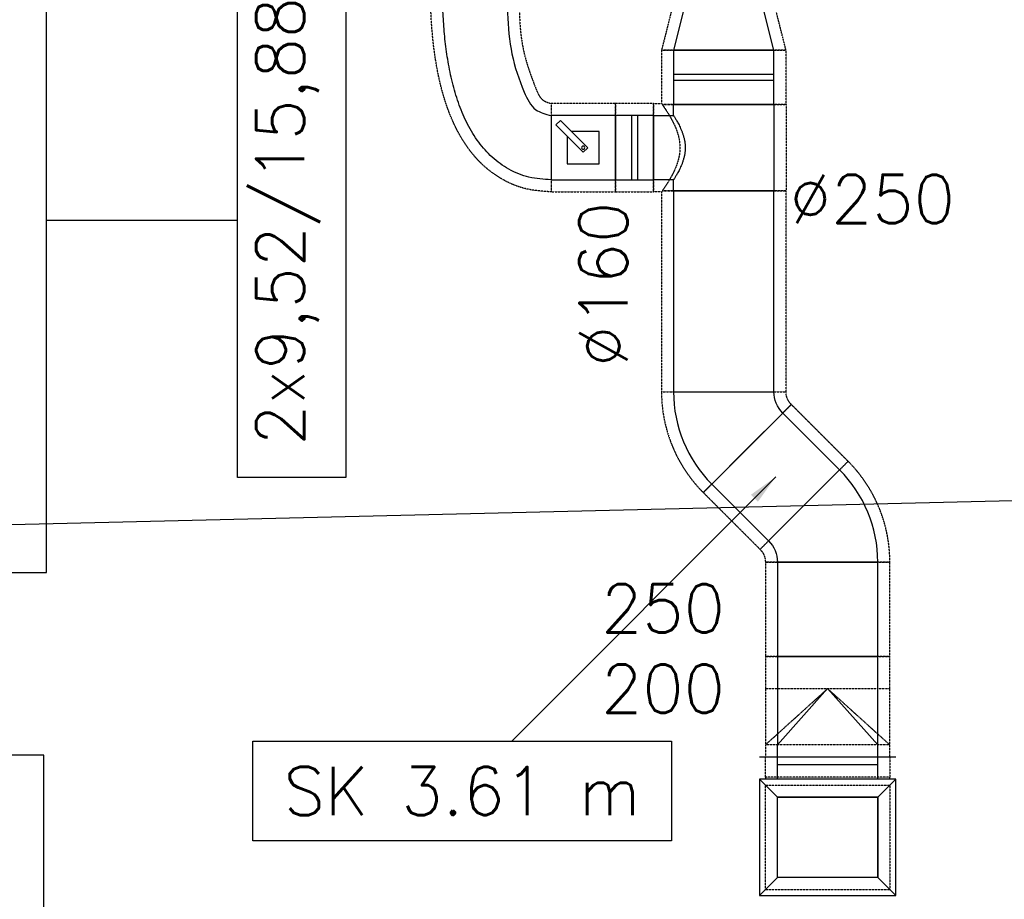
# Model space of a CAD drawing. Header units: millimetres. Extents: x 295542 to 440356, y 17772 to 133669.
# Tile 60 of 73: x 322398 to 324850, y 49490 to 51680. Entities that reach past the tile are written whole.
import ezdxf

# ---------------------------------------------------------------- set-up
doc = ezdxf.new("R2010")
doc.units = ezdxf.units.MM
doc.linetypes.add('Ciągłe', pattern=[0])
doc.linetypes.add('DASHED', pattern=[0.75, 0.5, -0.25])
for name, color, linetype in [('0_freon', 50, 'Ciągłe'), ('0_opis_wentylacja', 110, 'Ciągłe'), ('FLUID-N4', 7, 'Continuous'), ('FLUID-N4-120-DIM', 7, 'Continuous'), ('FLUID-N4-120-INF', 7, 'Continuous'), ('FLUID-N4-INS', 7, 'Continuous')]:
    doc.layers.add(name, color=color, linetype=linetype)
doc.styles.add('FDBES', font='simplex.shx')
doc.linetypes.add('ZIGZAG', pattern='A,0.0001,-0.2,[131,ltypeshp.shx,S=0.2,R=0,X=-0.2,Y=0],-0.4,[131,ltypeshp.shx,S=0.2,R=180,X=0.2,Y=0],-0.2', length=0.8001)
doc.dimstyles.new('FDBES', dxfattribs={"dimscale": 50, "dimtxt": 4, "dimasz": 2.5, "dimexe": 0.8, "dimexo": 2, "dimgap": 1, "dimtad": 1, "dimdsep": 46, "dimtxsty": 'FDBES', "dimcen": 2.5, "dimclrd": 4, "dimclre": 5, "dimadec": 0, "dimazin": 0, "dimtfac": 1, "dimtmove": 0, "dimatfit": 3, "dimfxl": 1, "dimarcsym": 0})

# ---------------------------------------------------------------- blocks, each defined once
blk = doc.blocks.new('*U455')
at = {"color": 0, "linetype": 'ByBlock', "lineweight": -2}
for p, q in [((-185, 0, -170), (-140, 0, -125)), ((-185, 0, 170), (-140, 0, 125)), ((-140, 0, -125), (-90, 0, -125)), ((-140, 0, -125), (-140, 0, 125)), ((-140, 0, 125), (60, 0, 125)), ((-90, 0, -125), (60, 0, -125)), ((60, 0, -125), (60, 0, 125)), ((60, 0, 125), (105, 0, 170)), ((105, 0, -170), (60, 0, -125)), ((105, 0, 125), (110, 0, 125)), ((105, 0, -125), (110, 0, -125)), ((110, 0, 125), (140, 0, 125)), ((110, 0, -125), (140, 0, -125)), ((140, 0, -125), (160, 0, -125)), ((140, 0, 125), (160, 0, 125)), ((140, 0, -125), (140, 0, 125))]:
    blk.add_line(p, q, dxfattribs=at)
at = {"color": 160, "linetype": 'Continuous', "lineweight": -2}
for p, q in [((-185, 0, -170), (105, 0, -170)), ((-185, 0, 170), (-185, 0, -170)), ((105, 0, 170), (-185, 0, 170)), ((105, 0, -170), (105, 0, 170))]:
    blk.add_line(p, q, dxfattribs=at)
at = {"color": 5, "linetype": 'Continuous', "lineweight": -3}
for p, q in [((60, 0, -125), (-140, 0, -125)), ((60, 0, 125), (60, 0, -125))]:
    blk.add_line(p, q, dxfattribs=at)
at = {"layer": 'FLUID-N4-INS', "color": 3, "linetype": 'DASHED', "lineweight": -3}
for p, q in [((90, 0, -155), (-170, 0, -155)), ((-170, 0, 155), (90, 0, 155)), ((-170, 0, 155), (-170, 0, -155)), ((90, 0, 155), (90, 0, -155)), ((105, 0, -155), (110, 0, -155)), ((110, 0, 155), (105, 0, 155)), ((160, 0, -155), (110, 0, -155)), ((110, 0, 155), (160, 0, 155)), ((110, 0, -155), (110, 0, 155))]:
    blk.add_line(p, q, dxfattribs=at)
blk = doc.blocks.new('*U453')
at = {"color": 160, "linetype": 'Continuous', "lineweight": -2}
for p, q in [((-125, 170), (-125, 155)), ((-125, 155), (-125, -155)), ((125, 0), (125, 125)), ((125, -125), (125, 0)), ((-125, -155), (-125, -170))]:
    blk.add_line(p, q, dxfattribs=at)
at = {"color": 0, "linetype": 'ByBlock', "lineweight": -2}
for p, q in [((-125, 125), (-95, 125)), ((125, 125), (45, 125)), ((-125, -125), (-95, -125)), ((45, -125), (125, -125))]:
    blk.add_line(p, q, dxfattribs=at)
at = {"color": 5, "linetype": 'Continuous', "lineweight": -3}
for p, q in [((-95, 125), (45, 0)), ((45, 125), (-95, 125)), ((45, 0), (-95, -125)), ((-95, -125), (45, -125))]:
    blk.add_line(p, q, dxfattribs=at)
at = {"layer": 'FLUID-N4-INS', "color": 3, "linetype": 'DASHED', "lineweight": -3}
for p, q in [((-95, 155), (-125, 155)), ((-95, 155), (45, 0)), ((45, 155), (-95, 155)), ((-95, 125), (-95, 155)), ((45, 155), (45, 125)), ((125, 155), (45, 155)), ((125, 125), (125, 155)), ((-95, -125), (-95, 125)), ((45, 125), (45, 27)), ((45, 27), (45, 0)), ((45, 0), (-95, -155)), ((45, 0), (45, -125)), ((-95, -155), (-95, -125)), ((45, -125), (45, -155)), ((125, -155), (125, -125)), ((-125, -155), (-95, -155)), ((-95, -155), (45, -155)), ((45, -155), (125, -155))]:
    blk.add_line(p, q, dxfattribs=at)
blk = doc.blocks.new('*U452')
at = {"color": 160, "linetype": 'Continuous', "lineweight": -2}
for p, q in [((136, -61.9), (-40.8, 114.9)), ((114, -114.9), (-136, -114.9))]:
    blk.add_line(p, q, dxfattribs=at)
at = {"color": 0, "linetype": 'ByBlock', "lineweight": -2, "extrusion": (-1.22465e-16, 2.6627e-23, -1)}
blk.add_ellipse((189, -114.9), major_axis=(-325, 0), ratio=1, start_param=0, end_param=0.785398, dxfattribs=at)
at = {"color": 0, "linetype": 'ByBlock', "lineweight": -2}
blk.add_ellipse((189, -114.9), major_axis=(-53, 53), ratio=1, start_param=0, end_param=0.785398, dxfattribs=at)
at = {"layer": 'FLUID-N4-INS', "color": 3, "linetype": 'DASHED', "lineweight": -3}
for p, q in [((-40.8, 114.9), (-62, 136.1)), ((157.2, -83.1), (136, -61.9)), ((-136, -114.9), (-166, -114.9)), ((144, -114.9), (114, -114.9))]:
    blk.add_line(p, q, dxfattribs=at)
at = {"layer": 'FLUID-N4-INS', "color": 3, "linetype": 'DASHED', "lineweight": -3, "extrusion": (-1.22465e-16, 2.43768e-23, -1)}
blk.add_ellipse((189, -114.9), major_axis=(-355, 0), ratio=1, start_param=0, end_param=0.785398, dxfattribs=at)
at = {"layer": 'FLUID-N4-INS', "color": 3, "linetype": 'DASHED', "lineweight": -3}
blk.add_ellipse((189, -114.9), major_axis=(-31.8, 31.8), ratio=1, start_param=0, end_param=0.785396, dxfattribs=at)
blk = doc.blocks.new('*U451')
at = {"color": 160, "linetype": 'Continuous', "lineweight": -2}
for p, q in [((-100, 125), (-100, 0)), ((100, 0), (100, 125)), ((-100, 0), (-100, -125)), ((100, -125), (100, 0))]:
    blk.add_line(p, q, dxfattribs=at)
at = {"color": 0, "linetype": 'ByBlock', "lineweight": -2}
for p, q in [((100, 125), (-100, 125)), ((-100, -125), (100, -125))]:
    blk.add_line(p, q, dxfattribs=at)
at = {"layer": 'FLUID-N4-INS', "color": 3, "linetype": 'DASHED', "lineweight": -3}
for p, q in [((-100, 155), (-100, 125)), ((100, 155), (-100, 155)), ((100, 125), (100, 155)), ((-100, -125), (-100, -155)), ((100, -155), (100, -125)), ((-100, -155), (100, -155))]:
    blk.add_line(p, q, dxfattribs=at)
blk = doc.blocks.new('*U444')
at = {"color": 160, "linetype": 'Continuous', "lineweight": -2}
for p, q in [((-40.8, 114.9), (136, -61.9)), ((-136, -114.9), (114, -114.9))]:
    blk.add_line(p, q, dxfattribs=at)
at = {"color": 0, "linetype": 'ByBlock', "lineweight": -2}
blk.add_ellipse((189, -114.9), major_axis=(-229.8, 229.8), ratio=1, start_param=0, end_param=0.785398, dxfattribs=at)
at = {"color": 0, "linetype": 'ByBlock', "lineweight": -2, "extrusion": (8.96728e-17, 3.34014e-23, -1)}
blk.add_ellipse((189, -114.9), major_axis=(-75, 0), ratio=1, start_param=0, end_param=0.785399, dxfattribs=at)
at = {"layer": 'FLUID-N4-INS', "color": 3, "linetype": 'DASHED', "lineweight": -3}
for p, q in [((-62, 136.1), (-40.8, 114.9)), ((136, -61.9), (157.2, -83.1)), ((-166, -114.9), (-136, -114.9)), ((114, -114.9), (144, -114.9))]:
    blk.add_line(p, q, dxfattribs=at)
blk.add_ellipse((189, -114.9), major_axis=(-251, 251), ratio=1, start_param=0, end_param=0.785398, dxfattribs=at)
at = {"layer": 'FLUID-N4-INS', "color": 3, "linetype": 'DASHED', "lineweight": -3, "extrusion": (8.96728e-17, 5.56691e-23, -1)}
blk.add_ellipse((189, -114.9), major_axis=(-45, 0), ratio=1, start_param=0, end_param=0.7854, dxfattribs=at)
blk = doc.blocks.new('*U450')
at = {"color": 160, "linetype": 'Continuous', "lineweight": -2}
for p, q in [((80, 175), (-80, 175)), ((-107.5, 125), (-107.5, -125)), ((107.5, -125), (107.5, 125))]:
    blk.add_line(p, q, dxfattribs=at)
at = {"color": 0, "linetype": 'ByBlock', "lineweight": -2}
for p, q in [((-80, 125), (-80, 175)), ((80, 175), (80, 125)), ((-107.5, 125), (-80, 125)), ((80, 125), (107.5, 125)), ((107.5, -125), (-107.5, -125))]:
    blk.add_line(p, q, dxfattribs=at)
at = {"color": 5, "linetype": 'Continuous', "lineweight": -3}
for points, knots in [([(0, 96), (-2.6, 96), (-5.3, 96.2), (-10.5, 96.6), (-13.2, 96.9), (-18.4, 97.8), (-21, 98.3), (-26.1, 99.5), (-28.6, 100.2), (-33.5, 101.7), (-35.9, 102.5), (-40.5, 104.2), (-42.7, 105.1), (-47, 106.9), (-49.1, 107.8), (-53, 109.7), (-54.8, 110.6), (-58.3, 112.3), (-60, 113.2), (-63.2, 115), (-64.7, 115.8), (-67.7, 117.5), (-69, 118.3), (-71.5, 119.8), (-72.7, 120.5), (-74.8, 121.7), (-75.7, 122.3), (-77.3, 123.3), (-77.9, 123.7), (-79, 124.3), (-79.4, 124.6), (-79.9, 124.9), (-80, 125), (-80, 125)], [0, 0, 0, 0, 7.849917, 7.849917, 15.699834, 15.699834, 23.549751, 23.549751, 31.399668, 31.399668, 39.249584, 39.249584, 47.099501, 47.099501, 54.949418, 54.949418, 62.799335, 62.799335, 70.579309, 70.579309, 78.359282, 78.359282, 86.139256, 86.139256, 93.919229, 93.919229, 101.699203, 101.699203, 109.479176, 109.479176, 117.259149, 117.259149, 125.039123, 125.039123, 125.039123, 125.039123]), ([(80, 125), (80, 125), (79.9, 124.9), (79.4, 124.6), (79, 124.3), (77.9, 123.7), (77.3, 123.3), (75.7, 122.3), (74.8, 121.7), (72.7, 120.5), (71.5, 119.8), (69, 118.3), (67.7, 117.5), (64.7, 115.8), (63.2, 115), (60, 113.2), (58.3, 112.3), (54.8, 110.6), (53, 109.7), (49.1, 107.8), (47, 106.9), (42.7, 105.1), (40.5, 104.2), (35.9, 102.5), (33.5, 101.7), (28.6, 100.2), (26.1, 99.5), (21, 98.3), (18.4, 97.8), (13.2, 96.9), (10.5, 96.6), (5.3, 96.2), (2.6, 96), (0, 96)], [375.117369, 375.117369, 375.117369, 375.117369, 382.897342, 382.897342, 390.677316, 390.677316, 398.457289, 398.457289, 406.237263, 406.237263, 414.017236, 414.017236, 421.797209, 421.797209, 429.577183, 429.577183, 437.357156, 437.357156, 445.207073, 445.207073, 453.05699, 453.05699, 460.906907, 460.906907, 468.756824, 468.756824, 476.606741, 476.606741, 484.456658, 484.456658, 492.306575, 492.306575, 500.156492, 500.156492, 500.156492, 500.156492])]:
    blk.add_open_spline(points, degree=3, knots=knots, dxfattribs=at)
at = {"layer": 'FLUID-N4-INS', "color": 3, "linetype": 'DASHED', "lineweight": -3}
for p, q in [((-80, 175), (-110, 175)), ((-110, 155), (-110, 175)), ((110, 175), (80, 175)), ((110, 175), (110, 155)), ((-107.5, 153.2), (-107.5, 125)), ((107.5, 125), (107.5, 153.2)), ((-107.5, -125), (-107.5, -155)), ((107.5, -155), (107.5, -125)), ((107.5, -155), (-107.5, -155))]:
    blk.add_line(p, q, dxfattribs=at)
blk.add_open_spline([(107.5, 153.2), (106.8, 152.8), (106, 152.2), (104, 150.8), (102.7, 149.9), (99.9, 148), (98.3, 146.9), (94.8, 144.6), (92.9, 143.4), (89, 140.8), (86.8, 139.5), (82.4, 136.8), (80.1, 135.4), (75.4, 132.7), (72.9, 131.3), (67.5, 128.4), (64.7, 126.9), (58.8, 124), (55.8, 122.6), (49.5, 119.8), (46.2, 118.5), (39.5, 116.1), (36.1, 115), (29.1, 113), (25.5, 112.1), (18.3, 110.7), (14.6, 110.1), (7.3, 109.4), (3.7, 109.2), (0, 109.2), (-3.7, 109.2), (-7.3, 109.4), (-14.6, 110.1), (-18.3, 110.7), (-25.5, 112.1), (-29.1, 113), (-36.1, 115), (-39.5, 116.1), (-46.2, 118.5), (-49.5, 119.8), (-55.8, 122.6), (-58.8, 124), (-64.7, 126.9), (-67.5, 128.4), (-72.9, 131.3), (-75.4, 132.7), (-80.1, 135.4), (-82.4, 136.8), (-86.8, 139.5), (-89, 140.8), (-92.9, 143.4), (-94.8, 144.6), (-98.3, 146.9), (-99.9, 148), (-102.7, 149.9), (-104, 150.8), (-106, 152.2), (-106.8, 152.8), (-107.5, 153.2)], degree=3, knots=[-150.837396, -150.837396, -150.837396, -150.837396, -141.584334, -141.584334, -130.796969, -130.796969, -120.009604, -120.009604, -109.22224, -109.22224, -98.434875, -98.434875, -87.64751, -87.64751, -76.691571, -76.691571, -65.735632, -65.735632, -54.779694, -54.779694, -43.823755, -43.823755, -32.867816, -32.867816, -21.911877, -21.911877, -10.955939, -10.955939, 0, 0, 0, 10.955939, 10.955939, 21.911877, 21.911877, 32.867816, 32.867816, 43.823755, 43.823755, 54.779694, 54.779694, 65.735632, 65.735632, 76.691571, 76.691571, 87.64751, 87.64751, 98.434875, 98.434875, 109.22224, 109.22224, 120.009604, 120.009604, 130.796969, 130.796969, 141.584334, 141.584334, 150.837396, 150.837396, 150.837396, 150.837396], dxfattribs=at)
blk = doc.blocks.new('*U456')
at = {"color": 160, "linetype": 'Continuous', "lineweight": -2}
for p, q in [((-49.5, 125), (-49.5, 0)), ((49.5, 0), (49.5, 100)), ((-49.5, 0), (-49.5, -125)), ((49.5, -100), (49.5, 0))]:
    blk.add_line(p, q, dxfattribs=at)
at = {"color": 0, "linetype": 'ByBlock', "lineweight": -2}
for p, q in [((49.5, 100), (-49.5, 125)), ((-49.5, -125), (49.5, -100))]:
    blk.add_line(p, q, dxfattribs=at)
at = {"layer": 'FLUID-N4-INS', "color": 3, "linetype": 'DASHED', "lineweight": -3}
for p, q in [((-49.5, 155), (-49.5, 125)), ((49.5, 130), (-49.5, 155)), ((49.5, 100), (49.5, 130)), ((49.5, -130), (49.5, -100)), ((-49.5, -125), (-49.5, -155)), ((-49.5, -155), (49.5, -130))]:
    blk.add_line(p, q, dxfattribs=at)
blk = doc.blocks.new('*U449')
at = {"color": 160, "linetype": 'Continuous', "lineweight": -2}
for p, q in [((-67.5, 125), (-67.5, 0)), ((67.5, 0), (67.5, 125)), ((-67.5, 0), (-67.5, -125)), ((67.5, -125), (67.5, 0))]:
    blk.add_line(p, q, dxfattribs=at)
at = {"color": 0, "linetype": 'ByBlock', "lineweight": -2}
for p, q in [((67.5, 125), (-67.5, 125)), ((-67.5, -125), (67.5, -125))]:
    blk.add_line(p, q, dxfattribs=at)
at = {"color": 5, "linetype": 'Continuous', "lineweight": -3}
for p, q in [((-7.5, -125), (-7.5, 125)), ((7.5, -125), (7.5, 125))]:
    blk.add_line(p, q, dxfattribs=at)
at = {"layer": 'FLUID-N4-INS', "color": 3, "linetype": 'DASHED', "lineweight": -3}
for p, q in [((-67.5, 153.2), (-67.5, 125)), ((67.5, 155), (-65, 155)), ((67.5, 125), (67.5, 155)), ((-67.5, -125), (-67.5, -155)), ((67.5, -155), (67.5, -125)), ((-67.5, -155), (67.5, -155))]:
    blk.add_line(p, q, dxfattribs=at)
blk = doc.blocks.new('*U443')
at = {"color": 160, "linetype": 'Continuous', "lineweight": -2}
for p, q in [((-80, 80), (-80, 0)), ((80, 0), (80, 80)), ((-80, 0), (-80, -80)), ((80, -80), (80, 0))]:
    blk.add_line(p, q, dxfattribs=at)
at = {"color": 0, "linetype": 'ByBlock', "lineweight": -2}
for p, q in [((80, 80), (-80, 80)), ((40, 40), (-40, 40)), ((-40, 40), (-40, -40)), ((40, -28.7), (40, 40)), ((-11.3, 0), (0, 11.3)), ((56.6, -67.9), (-11.3, 0)), ((0, 11.3), (67.9, -56.6)), ((-40, -40), (28.7, -40)), ((67.9, -56.6), (56.6, -67.9)), ((-80, -80), (80, -80))]:
    blk.add_line(p, q, dxfattribs=at)
for major_axis in [(4, 0), (4, 0), (-4, 0), (-4, 0)]:
    blk.add_ellipse((0, 0), major_axis=major_axis, ratio=1, start_param=0, end_param=3.141593, dxfattribs=at)
at = {"layer": 'FLUID-N4-INS', "color": 3, "linetype": 'DASHED', "lineweight": -3}
for p, q in [((-80, 110), (-80, 80)), ((80, 110), (-80, 110)), ((80, 80), (80, 110)), ((-80, -80), (-80, -110)), ((80, -110), (80, -80)), ((-80, -110), (80, -110))]:
    blk.add_line(p, q, dxfattribs=at)
blk = doc.blocks.new('*U439')
at = {"color": 160, "linetype": 'Continuous', "lineweight": -2}
for p, q in [((-47.5, 0), (-47.5, 80)), ((47.5, 80), (47.5, 0)), ((-47.5, -80), (-47.5, 0)), ((47.5, 0), (47.5, -80))]:
    blk.add_line(p, q, dxfattribs=at)
at = {"color": 0, "linetype": 'ByBlock', "lineweight": -2}
for p, q in [((-47.5, 80), (47.5, 80)), ((47.5, -80), (-47.5, -80))]:
    blk.add_line(p, q, dxfattribs=at)
at = {"color": 5, "linetype": 'Continuous', "lineweight": -3}
for p, q in [((-7.5, 80), (-7.5, -80)), ((7.5, 80), (7.5, -80))]:
    blk.add_line(p, q, dxfattribs=at)
at = {"layer": 'FLUID-N4-INS', "color": 3, "linetype": 'DASHED', "lineweight": -3}
for p, q in [((-47.5, 80), (-47.5, 110)), ((-47.5, 110), (47.5, 110)), ((47.5, 110), (47.5, 80)), ((-47.5, -110), (-47.5, -80)), ((47.5, -80), (47.5, -110)), ((47.5, -110), (-47.5, -110))]:
    blk.add_line(p, q, dxfattribs=at)
blk = doc.blocks.new('*U448')
at = {"color": 160, "linetype": 'Continuous', "lineweight": -2}
for p, q in [((-250, 125), (-250, 0)), ((250, 0), (250, 125)), ((-250, 0), (-250, -125)), ((250, -125), (250, 0))]:
    blk.add_line(p, q, dxfattribs=at)
at = {"color": 0, "linetype": 'ByBlock', "lineweight": -2}
for p, q in [((250, 125), (-250, 125)), ((-250, -125), (250, -125))]:
    blk.add_line(p, q, dxfattribs=at)
at = {"layer": 'FLUID-N4-INS', "color": 3, "linetype": 'DASHED', "lineweight": -3}
for p, q in [((-250, 155), (-250, 125)), ((247.5, 155), (-250, 155)), ((250, 125), (250, 153.2)), ((-250, -125), (-250, -155)), ((250, -155), (250, -125)), ((-250, -155), (250, -155))]:
    blk.add_line(p, q, dxfattribs=at)
blk = doc.blocks.new('*U447')
at = {"color": 160, "linetype": 'Continuous', "lineweight": -2}
for p, q in [((-117.5, 125), (-117.5, 0)), ((117.5, 0), (117.5, 125)), ((-117.5, 0), (-117.5, -125)), ((117.5, -125), (117.5, 0))]:
    blk.add_line(p, q, dxfattribs=at)
at = {"color": 0, "linetype": 'ByBlock', "lineweight": -2}
for p, q in [((117.5, 125), (-117.5, 125)), ((-117.5, -125), (117.5, -125))]:
    blk.add_line(p, q, dxfattribs=at)
at = {"layer": 'FLUID-N4-INS', "color": 3, "linetype": 'DASHED', "lineweight": -3}
for p, q in [((-117.5, 155), (-117.5, 125)), ((117.5, 155), (-117.5, 155)), ((117.5, 125), (117.5, 155)), ((-117.5, -125), (-117.5, -155)), ((117.5, -155), (117.5, -125)), ((-117.5, -155), (117.5, -155))]:
    blk.add_line(p, q, dxfattribs=at)
blk = doc.blocks.new('*U441')
at = {"color": 160, "linetype": 'Continuous', "lineweight": -2}
for p, q in [((-35.5, 457.2), (-30.2, 457.2)), ((-30.2, 457.2), (119.3, 457.2)), ((119.3, 457.2), (124.5, 457.2)), ((190, -322.7), (190, -482.7))]:
    blk.add_line(p, q, dxfattribs=at)
at = {"color": 160, "linetype": 'ZIGZAG', "lineweight": -2, "ltscale": 50}
for points, knots in [([(190, -482.7), (171.5, -481.5), (134.9, -479), (84.4, -458.3), (42.2, -427.7), (7.9, -389), (-18.9, -344.9), (-39.5, -296.7), (-54.8, -246.6), (-65.8, -195.8), (-73.2, -144.9), (-77.8, -94.7), (-80.1, -45.3), (-80.3, 2.5), (-78.7, 48.3), (-75.7, 91.9), (-71.6, 133.5), (-66.8, 173.3), (-61.4, 211.4), (-55.9, 248.3), (-50.6, 284), (-45.7, 319), (-41.4, 353.4), (-38.2, 387.8), (-35.9, 422.3), (-35.6, 445.5), (-35.5, 457.2)], [0, 0, 0, 0, 5.545226, 10.933355, 16.145052, 21.204444, 26.57255, 31.950024, 37.387994, 42.888861, 48.219699, 53.523161, 58.73148, 63.768038, 68.569741, 73.140645, 77.499613, 81.664325, 85.65243, 89.4827, 93.176335, 96.758382, 100.259015, 103.714601, 107.168295, 110.669809, 110.669809, 110.669809, 110.669809]), ([(124.5, 457.2), (118.8, 388.2), (106.8, 243.8), (81, 38.8), (78.4, -138.1), (115.2, -249.2), (144.2, -310.7), (176.3, -319.1), (190, -322.7)], [0, 0, 0, 0, 20.718323, 43.327439, 65.276183, 76.021418, 81.745142, 86.002768, 86.002768, 86.002768, 86.002768])]:
    blk.add_open_spline(points, degree=3, knots=knots, dxfattribs=at)
at = {"layer": 'FLUID-N4-INS', "color": 3, "linetype": 'DASHED', "lineweight": -3}
for p, q in [((-65.5, 457.2), (-35.5, 457.2)), ((124.5, 457.2), (147.3, 457.2)), ((147.3, 457.2), (154.5, 457.2)), ((190, -292.7), (190, -322.7)), ((190, -482.7), (190, -512.7))]:
    blk.add_line(p, q, dxfattribs=at)
for points, knots in [([(190, -512.7), (169, -511.3), (127.4, -508.5), (70, -484.9), (22.1, -450.3), (-16.1, -407.2), (-45.5, -359), (-67.7, -307.3), (-83.9, -254.4), (-95.3, -201.2), (-103, -148.5), (-107.8, -96.8), (-110.1, -46.1), (-110.3, 2.9), (-108.7, 49.8), (-105.7, 94.3), (-101.5, 136.7), (-96.5, 177.1), (-91.1, 215.7), (-85.6, 252.6), (-80.3, 288.2), (-75.4, 322.8), (-71.3, 356.6), (-68.1, 390.1), (-65.9, 423.6), (-65.6, 446), (-65.5, 457.2)], [0, 0, 0, 0, 6.290298, 12.442856, 18.347334, 23.977957, 29.82423, 35.564869, 41.281899, 47.002259, 52.504937, 57.952691, 63.286197, 68.435585, 73.34137, 78.004747, 82.440996, 86.664374, 90.689559, 94.532896, 98.213989, 101.757241, 105.193269, 108.560112, 111.903863, 115.278286, 115.278286, 115.278286, 115.278286]), ([(154.5, 457.2), (148.7, 386.9), (136.6, 241.8), (111.6, 38.7), (107.1, -133.8), (143.6, -234), (163.5, -285), (182.8, -290.6), (190, -292.7)], [0, 0, 0, 0, 21.090967, 43.514371, 64.779987, 74.857254, 79.180615, 81.785847, 81.785847, 81.785847, 81.785847])]:
    blk.add_open_spline(points, degree=3, knots=knots, dxfattribs=at)
blk = doc.blocks.new('*U470')
at = {"color": 5, "lineweight": -2}
blk.add_lwpolyline([(-130.16, -65.78), (-25.93, -65.78), (-25.93, -90.58), (-130.16, -90.58)], close=True, dxfattribs=at)
blk.add_lwpolyline([(-130.16, -65.78), (-25.93, -65.78), (-25.93, -90.58), (-130.16, -90.58)], close=True, dxfattribs=at)
at = {"color": 3, "insert": (-78.05, -78.18), "char_height": 12, "attachment_point": 5, "line_spacing_factor": 1.1, "style": 'FDBES'}
blk.add_mtext('SK 3.61 m', dxfattribs=at)
blk.add_mtext('SK 3.61 m', dxfattribs=at)
at = {"color": 5}
blk.add_leader([(0, 0), (-65.67, -65.78)], dimstyle='FDBES', override={"dimscale": 3, "dimclrd": 5}, dxfattribs=at)
blk.add_leader([(0, 0), (-65.67, -65.78)], dimstyle='FDBES', override={"dimscale": 3, "dimclrd": 5}, dxfattribs=at)

msp = doc.modelspace()

# ---------------------------------------------------------------- linework, layer by layer
at = {"layer": '0_freon'}
for p, q in [((322464.903, 50304.171), (322464.903, 51921.507)), ((322940, 51180), (322464.903, 51180)), ((321285, 50304.171), (322464.903, 50304.171)), ((322458.218, 49849.376), (318415.028, 49849.376)), ((322458.218, 48989.862), (322458.218, 49849.376))]:
    msp.add_line(p, q, dxfattribs=at)
msp.add_lwpolyline([(322940, 51830), (323210, 51830), (323210, 50540), (322940, 50540)], close=True, dxfattribs=at)
at = {"layer": '0_opis_wentylacja'}
msp.add_line((327371.473, 50541.792), (321701.652, 50405.967), dxfattribs=at)

# ---------------------------------------------------------------- block references
at = {"layer": 'FLUID-N4', "color": 160, "linetype": 'Continuous'}
msp.add_blockref('*U441', (323531.179, 51764.163, 3596.354), dxfattribs=at)
for name, p, rotation in [('*U456', (324151.196, 51653.415, 3735), 90.00000000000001), ('*U449', (324151.196, 51536.415, 3735), 90.00000000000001), ('*U443', (323801.196, 51361.415, 3735), 180), ('*U450', (324151.196, 51361.415, 3735), 90.00000000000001), ('*U448', (324151.196, 51003.915, 3735), 90), ('*U444', (324136.291, 50701.51, 3735), 45.00000000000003), ('*U451', (324280.485, 50541.783, 3735), 135), ('*U447', (324409.775, 50212.151, 3735), 270), ('*U453', (324409.775, 49969.651, 3735), 90.00000000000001)]:
    msp.add_blockref(name, p, dxfattribs=dict(at, rotation=rotation))
at = {"layer": 'FLUID-N4', "color": 160, "linetype": 'Continuous', "extrusion": (-1.22465e-16, 0, -1)}
msp.add_blockref('*U439', (-323928.696, 51361.415, -3735), dxfattribs=at)
at = {"layer": 'FLUID-N4', "color": 160, "linetype": 'Continuous', "extrusion": (1.22465e-16, -1.83697e-16, -1), "rotation": 360}
msp.add_blockref('*U452', (-324398.791, 50444.556, -3735), dxfattribs=at)
at = {"layer": 'FLUID-N4', "color": 160, "linetype": 'Continuous', "extrusion": (-1, -1.83697e-16, 1.22465e-16), "rotation": 180}
msp.add_blockref('*U455', (-49684.651, 3775, -324409.775), dxfattribs=at)
at = {"layer": 'FLUID-N4-120-INF', "linetype": 'ByBlock', "xscale": 10, "yscale": 10, "zscale": 10}
msp.add_blockref('*U470', (324280.485, 50541.783, 3735), dxfattribs=at)

# ---------------------------------------------------------------- texts
at = {"layer": '0_freon', "insert": (323066.514, 51183.027), "char_height": 120, "attachment_point": 5, "rotation": 90, "line_spacing_factor": 1.1, "style": 'FDBES'}
msp.add_mtext('2x9,52/15,88', dxfattribs=at)
at = {"layer": 'FLUID-N4-120-DIM', "color": 3, "char_height": 120, "attachment_point": 5, "style": 'FDBES'}
for s, insert in [('∅250\\P', (324521.196, 51233.915, 3735)), ('250\\P200', (323999.775, 50114.651, 3735))]:
    msp.add_mtext(s, dxfattribs=dict(at, insert=insert))
at = {"layer": 'FLUID-N4-120-DIM', "color": 3, "insert": (323851.196, 51021.415, 3735), "char_height": 120, "attachment_point": 5, "rotation": 90, "style": 'FDBES'}
msp.add_mtext('∅160\\P', dxfattribs=at)

doc.saveas('drawing.dxf')
